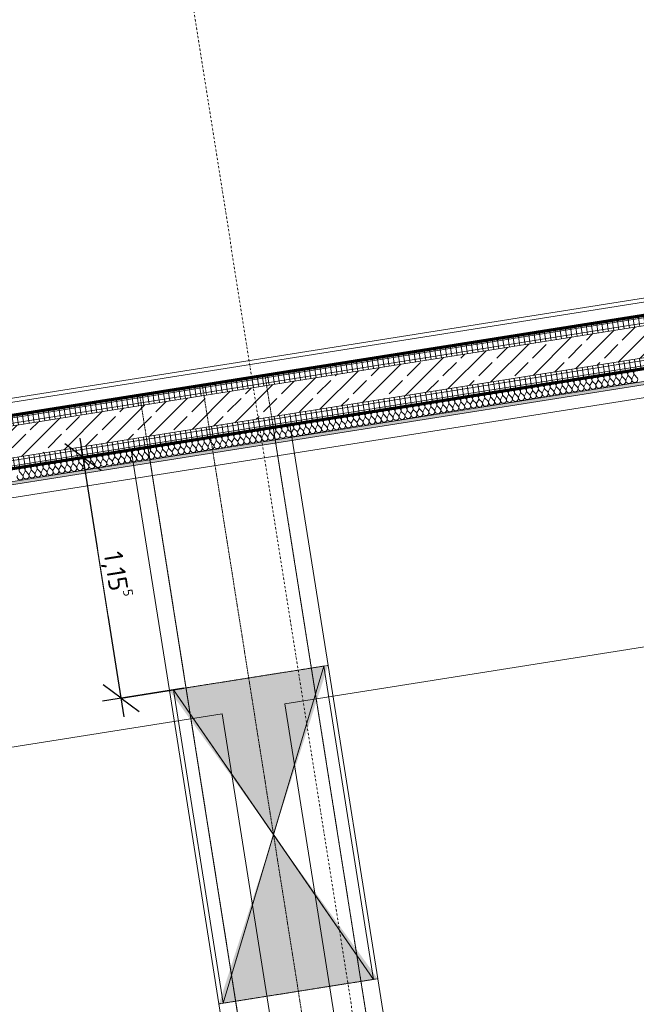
# Model space of a CAD drawing. Header units: millimetres. Extents: x 1523 to 75153, y -41886 to 10268.
# Tile 34 of 54: x 45813 to 48729, y -18203 to -13546. Entities that reach past the tile are written whole.
import ezdxf

# ---------------------------------------------------------------- set-up
doc = ezdxf.new("R2010")
doc.units = ezdxf.units.MM
for name, pattern in [('CAx_nichtHalbton', [20001.0584, 10000, -0.5292, 10000, -0.5292]), ('IMPORT-STRICHPUNKT _7_', [20, 10, -5, 0, -5]), ('IMPORT-VERDECKT _8_', [7.5, 5, -2.5]), ('Verdeckt 2x', [3.572, 2.3813, -1.1907])]:
    doc.linetypes.add(name, pattern=pattern)
for name, color, linetype, lineweight, true_color in [('50 A--Möblierung', 7, 'Continuous', 13, 0x656565), ('90 A--Achsraster _1_50_', 7, 'IMPORT-STRICHPUNKT _7_', 13, 0x656565), ('AD', 1, 'Continuous', 13, 0xff0000), ('Neubau_10 A--Wand innen _tragend_', 7, 'Continuous', 13, 0x656565), ('Neubau_10 VSI--Wärmeschutz _veritkal_', 7, 'Continuous', 13, 0x656565), ('Neubau_20 A--Gründungsbelag', 7, 'Continuous', 13, 0x656565), ('Neubau_20 A--Träger _ Deckenkonstruktion', 7, 'IMPORT-VERDECKT _8_', 13, 0x656565), ('Sockelbeschichtung Sprühnebel', 7, 'Continuous', 13, 0x656565), ('Xref_706_5_--_ÜP_-1_000_16_Übersichtsplan UG_IFC 2025_01_13_dwg', 7, 'Continuous', 13, 0x767676), ('XX', 7, 'Continuous', 18, 0x804040)]:
    doc.layers.add(name, color=color, linetype=linetype, lineweight=lineweight, true_color=true_color)
for name, color, linetype, lineweight in [('AD_Detail', 7, 'Continuous', 13), ('Ax-50_BM-Bem', 7, 'Continuous', 9), ('Ax_BM-Bem', 7, 'Continuous', 9), ('GB_HLS-OBJ', 7, 'Continuous', 18)]:
    doc.layers.add(name, color=color, linetype=linetype, lineweight=lineweight)
doc.styles.add('ISOCPEUR_2', font='isocpeur.ttf', dxfattribs={"height": 90})
doc.dimstyles.new('KI_1_8_mm_Isocpeur__cm_m__Aufrundung_auf_5_mm_ELT_Gesamtbemaßung', dxfattribs={"dimscale": 304.8, "dimtxt": 89.638306, "dimasz": 0.492126, "dimexe": 0.295276, "dimexo": 0.0625, "dimgap": 0.049213, "dimtad": 1, "dimlfac": 0.001, "dimrnd": 0.005, "dimzin": 0, "dimdsep": 46, "dimtxsty": 'ISOCPEUR_2', "dimblk1": 'OBLIQUE', "dimblk2": 'OBLIQUE', "dimsah": 1, "dimcen": 0.09, "dimdle": 0.295276, "dimadec": 0, "dimazin": 0, "dimtfac": 1, "dimtdec": 4, "dimtix": 1, "dimtmove": 0, "dimatfit": 3, "dimfxl": 0.984252, "dimfxlon": 1, "dimtvp": 1, "dimtfill": 1, "dimtolj": 1, "dimtzin": 0, "dimlwd": 25, "dimlwe": 25, "dimarcsym": 2})
pattern_1 = [(95.336, (0, 0), (24.891662, 2.324905), []), (185.336, (0, 0), (-2.324905, 24.891662), [])]

# ---------------------------------------------------------------- blocks, each defined once
blk = doc.blocks.new('SuD_WD_RB Allgemein - SuD_WD_RB Allgemein-V10-SuD_-1UG gesamt Plot  - Blatt 2')
at = {"layer": 'AD', "lineweight": 18}
blk.add_hatch(color=256, dxfattribs=at).paths.add_polyline_path([(-360, 0), (-720.1, -750), (0, -750)])
at = {"layer": 'AD_Detail', "lineweight": 18, "true_color": 0xff0000}
blk.add_hatch(color=1, dxfattribs=at).paths.add_polyline_path([(0, 750), (-720.1, 750), (-360, 0)])
at = {"layer": 'AD', "color": 7}
for p, q in [((-720.1, -750), (0, 750)), ((-720.1, 750), (0, -750)), ((-720.1, -750), (-720.1, 750)), ((-720.1, 750), (0, 750)), ((0, 750), (0, -750)), ((0, -750), (-720.1, -750))]:
    blk.add_line(p, q, dxfattribs=at)
at = {"layer": 'AD_Detail'}
for p, q in [((0, 750), (-720.1, 750)), ((-720.1, 750), (-360, 0)), ((-360, 0), (0, 750)), ((-360, 0), (-720.1, -750)), ((0, -750), (-360, 0)), ((-720.1, -750), (0, -750))]:
    blk.add_line(p, q, dxfattribs=at)
blk = doc.blocks.new('Xref_706_5_--_ÜP_-1_000_11_Übersichtsplan UG_IFC 2024_09_30_dwg__X371-41959943-SuD_-1UG gesamt Plot  - Blatt 2')
at = {"layer": 'Neubau_10 A--Wand innen _tragend_', "color": 9, "true_color": 0xcbcbcb}
for p, q in [((10628.3, -42382.6), (10617.3, -42391.7)), ((10629.4, -42405.4), (10617.6, -42397.4)), ((10629.7, -42411.2), (10618.7, -42420.2)), ((10630.7, -42434), (10618.9, -42426)), ((10631, -42439.7), (10620, -42448.8)), ((10632.1, -42462.5), (10620.3, -42454.5)), ((10632.3, -42468.2), (10621.3, -42477.3)), ((10633.4, -42491.1), (10621.6, -42483)), ((10633.7, -42496.8), (10622.6, -42505.9)), ((10634.7, -42519.6), (10622.9, -42511.6)), ((10635, -42525.3), (10624, -42534.4)), ((10636.1, -42548.1), (10624.2, -42540.1)), ((10636.3, -42553.9), (10625.3, -42563)), ((10637.4, -42576.7), (10625.6, -42568.7)), ((10637.7, -42582.4), (10626.6, -42591.5)), ((10638.7, -42605.2), (10626.9, -42597.2)), ((10639, -42610.9), (10628, -42620)), ((10640, -42633.8), (10628.2, -42625.7)), ((10640.3, -42639.5), (10629.3, -42648.6)), ((10641.4, -42662.3), (10629.6, -42654.3)), ((10641.6, -42668), (10630.6, -42677.1)), ((10642.7, -42690.9), (10630.9, -42682.8)), ((10643, -42696.6), (10632, -42705.7)), ((10644, -42719.4), (10632.2, -42711.4)), ((10644.3, -42725.1), (10633.3, -42734.2)), ((10645.4, -42747.9), (10633.6, -42739.9)), ((10645.6, -42753.6), (10634.6, -42762.7)), ((10646.7, -42776.5), (10634.9, -42768.4)), ((10647, -42782.2), (10635.9, -42791.3)), ((10648, -42805), (10636.2, -42797)), ((10648.3, -42810.7), (10637.3, -42819.8)), ((10649.4, -42833.6), (10637.5, -42825.5)), ((10649.6, -42839.3), (10638.6, -42848.4)), ((10650.7, -42862.1), (10638.9, -42854.1)), ((10651, -42867.8), (10639.9, -42876.9)), ((10652, -42890.6), (10640.2, -42882.6)), ((10652.3, -42896.3), (10641.3, -42905.4)), ((10653.3, -42919.2), (10641.5, -42911.1)), ((10653.6, -42924.9), (10642.6, -42934)), ((10654.7, -42947.7), (10642.9, -42939.7)), ((10654.9, -42953.4), (10643.9, -42962.5)), ((10656, -42976.3), (10644.2, -42968.2)), ((10656.3, -42982), (10645.3, -42991.1)), ((10657.3, -43004.8), (10645.5, -42996.8)), ((10657.6, -43010.5), (10646.6, -43019.6)), ((10658.7, -43033.3), (10646.9, -43025.3)), ((10658.9, -43039), (10647.9, -43048.1)), ((10660, -43061.9), (10648.2, -43053.8)), ((10660.3, -43067.6), (10649.2, -43076.7)), ((10661.3, -43090.4), (10649.5, -43082.4)), ((10661.6, -43096.1), (10650.6, -43105.2)), ((10662.7, -43119), (10650.8, -43110.9)), ((10662.9, -43124.7), (10651.9, -43133.8)), ((10664, -43147.5), (10652.2, -43139.5)), ((10664.3, -43153.2), (10653.2, -43162.3)), ((10665.3, -43176), (10653.5, -43168)), ((10665.6, -43181.7), (10654.6, -43190.8)), ((10666.6, -43204.6), (10654.8, -43196.5)), ((10666.9, -43210.3), (10655.9, -43219.4)), ((10668, -43233.1), (10656.2, -43225.1)), ((10668.2, -43238.8), (10657.2, -43247.9)), ((10669.3, -43261.7), (10657.5, -43253.6)), ((10669.6, -43267.4), (10658.6, -43276.5)), ((10670.6, -43290.2), (10658.8, -43282.2)), ((10670.9, -43295.9), (10659.9, -43305)), ((10672, -43318.7), (10660.2, -43310.7)), ((10672.2, -43324.4), (10661.2, -43333.5)), ((10673.3, -43347.3), (10661.5, -43339.3)), ((10673.6, -43353), (10662.5, -43362.1)), ((10674.6, -43375.8), (10662.8, -43367.8)), ((10674.9, -43381.5), (10663.9, -43390.6)), ((10676, -43404.4), (10664.1, -43396.3)), ((10676.2, -43410.1), (10665.2, -43419.2)), ((10677.3, -43432.9), (10665.5, -43424.9)), ((10677.6, -43438.6), (10666.5, -43447.7)), ((10678.6, -43461.4), (10666.8, -43453.4)), ((10678.9, -43467.2), (10667.9, -43476.2)), ((10679.9, -43490), (10668.1, -43482)), ((10680.2, -43495.7), (10669.2, -43504.8)), ((10681.3, -43518.5), (10669.5, -43510.5)), ((10681.5, -43524.2), (10670.5, -43533.3)), ((10682.6, -43547.1), (10670.8, -43539)), ((10682.9, -43552.8), (10671.9, -43561.9)), ((10683.9, -43575.6), (10672.1, -43567.6)), ((10684.2, -43581.3), (10673.2, -43590.4)), ((10685.3, -43604.1), (10673.5, -43596.1)), ((10685.5, -43609.9), (10674.5, -43618.9)), ((10686.6, -43632.7), (10674.8, -43624.7)), ((10686.9, -43638.4), (10675.8, -43647.5)), ((10687.9, -43661.2), (10676.1, -43653.2)), ((10688.2, -43666.9), (10677.2, -43676)), ((10689.3, -43689.8), (10677.4, -43681.7)), ((10689.5, -43695.5), (10678.5, -43704.6)), ((10690.6, -43718.3), (10678.8, -43710.3)), ((10690.9, -43724), (10679.8, -43733.1)), ((10691.9, -43746.8), (10680.1, -43738.8)), ((10692.2, -43752.6), (10681.2, -43761.7)), ((10693.2, -43775.4), (10681.4, -43767.4)), ((10693.5, -43781.1), (10682.5, -43790.2)), ((10694.6, -43803.9), (10682.8, -43795.9)), ((10694.8, -43809.6), (10683.8, -43818.7)), ((10695.9, -43832.5), (10684.1, -43824.4)), ((10696.2, -43838.2), (10685.2, -43847.3)), ((10697.2, -43861), (10685.4, -43853)), ((10697.5, -43866.7), (10686.5, -43875.8)), ((10698.6, -43889.6), (10686.8, -43881.5)), ((10698.8, -43895.3), (10687.8, -43904.4)), ((10699.9, -43918.1), (10688.1, -43910.1)), ((10700.2, -43923.8), (10689.1, -43932.9)), ((10701.2, -43946.6), (10689.4, -43938.6)), ((10701.5, -43952.3), (10690.5, -43961.4)), ((10702.6, -43975.2), (10690.7, -43967.1)), ((10702.8, -43980.9), (10691.8, -43990)), ((10703.9, -44003.7), (10692.1, -43995.7)), ((10704.2, -44009.4), (10693.1, -44018.5)), ((10705.2, -44032.3), (10693.4, -44024.2)), ((10705.5, -44038), (10694.5, -44047.1)), ((10706.5, -44060.8), (10694.7, -44052.8)), ((10706.8, -44066.5), (10695.8, -44075.6)), ((10707.9, -44089.3), (10696.1, -44081.3)), ((10708.1, -44095), (10697.1, -44104.1)), ((10709.2, -44117.9), (10697.4, -44109.8)), ((10709.5, -44123.6), (10698.5, -44132.7)), ((10710.5, -44146.4), (10698.7, -44138.4)), ((10710.8, -44152.1), (10699.8, -44161.2)), ((10711.9, -44175), (10700.1, -44166.9)), ((10712.1, -44180.7), (10701.1, -44189.8)), ((10713.2, -44203.5), (10701.4, -44195.5)), ((10713.5, -44209.2), (10702.4, -44218.3)), ((10714.5, -44232), (10702.7, -44224)), ((10714.8, -44237.7), (10703.8, -44246.8)), ((10715.9, -44260.6), (10704, -44252.5)), ((10716.1, -44266.3), (10705.1, -44275.4)), ((10717.2, -44289.1), (10705.4, -44281.1)), ((10717.5, -44294.8), (10706.4, -44303.9)), ((10718.5, -44317.7), (10706.7, -44309.6)), ((10718.8, -44323.4), (10707.8, -44332.5)), ((10719.8, -44346.2), (10708, -44338.2)), ((10720.1, -44351.9), (10709.1, -44361)), ((10721.2, -44374.7), (10709.4, -44366.7)), ((10721.4, -44380.4), (10710.4, -44389.5)), ((10722.5, -44403.3), (10710.7, -44395.2)), ((10722.8, -44409), (10711.8, -44418.1)), ((10723.8, -44431.8), (10712, -44423.8)), ((10724.1, -44437.5), (10713.1, -44446.6)), ((10725.2, -44460.4), (10713.4, -44452.3)), ((10725.4, -44466.1), (10714.4, -44475.2)), ((10726.5, -44488.9), (10714.7, -44480.9)), ((10726.8, -44494.6), (10715.7, -44503.7)), ((10727.8, -44517.4), (10716, -44509.4)), ((10728.1, -44523.1), (10717.1, -44532.2)), ((10729.2, -44546), (10717.3, -44538)), ((10729.4, -44551.7), (10718.4, -44560.8)), ((10730.5, -44574.5), (10718.7, -44566.5)), ((10730.8, -44580.2), (10719.7, -44589.3)), ((10731.8, -44603.1), (10720, -44595)), ((10732.1, -44608.8), (10721.1, -44617.9)), ((10733.1, -44631.6), (10721.3, -44623.6)), ((10733.4, -44637.3), (10722.4, -44646.4)), ((10734.5, -44660.1), (10722.7, -44652.1)), ((10734.7, -44665.9), (10723.7, -44674.9)), ((10735.8, -44688.7), (10724, -44680.7)), ((10736.1, -44694.4), (10725.1, -44703.5)), ((10737.1, -44717.2), (10725.3, -44709.2)), ((10737.4, -44722.9), (10726.4, -44732)), ((10738.5, -44745.8), (10726.7, -44737.7)), ((10738.7, -44751.5), (10727.7, -44760.6)), ((10739.8, -44774.3), (10728, -44766.3)), ((10740.1, -44780), (10729, -44789.1)), ((10741.1, -44802.8), (10729.3, -44794.8)), ((10741.4, -44808.6), (10730.4, -44817.6)), ((10742.5, -44831.4), (10730.6, -44823.4)), ((10742.7, -44837.1), (10731.7, -44846.2)), ((10743.8, -44859.9), (10732, -44851.9)), ((10744.1, -44865.6), (10733, -44874.7)), ((10745.1, -44888.5), (10733.3, -44880.4)), ((10745.4, -44894.2), (10734.4, -44903.3)), ((10746.4, -44917), (10734.6, -44909)), ((10746.7, -44922.7), (10735.7, -44931.8)), ((10747.8, -44945.5), (10736, -44937.5)), ((10748, -44951.3), (10737, -44960.3)), ((10749.1, -44974.1), (10737.3, -44966.1)), ((10749.4, -44979.8), (10738.4, -44988.9)), ((10750.4, -45002.6), (10738.6, -44994.6)), ((10750.7, -45008.3), (10739.7, -45017.4)), ((10751.8, -45031.2), (10740, -45023.1)), ((10752, -45036.9), (10741, -45046)), ((10753.1, -45059.7), (10741.3, -45051.7)), ((10753.4, -45065.4), (10742.3, -45074.5)), ((10754.4, -45088.2), (10742.6, -45080.2)), ((10754.7, -45094), (10743.7, -45103.1)), ((10755.8, -45116.8), (10743.9, -45108.8)), ((10756, -45122.5), (10745, -45131.6)), ((10757.1, -45145.3), (10745.3, -45137.3)), ((10757.4, -45151), (10746.3, -45160.1)), ((10758.4, -45173.9), (10746.6, -45165.8)), ((10758.7, -45179.6), (10747.7, -45188.7)), ((10759.7, -45202.4), (10747.9, -45194.4)), ((10760, -45208.1), (10749, -45217.2)), ((10761.1, -45231), (10749.3, -45222.9)), ((10761.3, -45236.7), (10750.3, -45245.8)), ((10762.4, -45259.5), (10750.6, -45251.5)), ((10762.7, -45265.2), (10751.7, -45274.3)), ((10763.7, -45288), (10751.9, -45280)), ((10764, -45293.7), (10753, -45302.8)), ((10765.1, -45316.6), (10753.3, -45308.5)), ((10765.3, -45322.3), (10754.3, -45331.4))]:
    blk.add_line(p, q, dxfattribs=at)
for centre, start, end in [((10608.2, -42380.7), 182.6681, 309.538), ((10609.6, -42409.2), 55.7982, 182.6681), ((10609.6, -42409.2), 182.6681, 309.538), ((10637.4, -42393.6), 235.7982, 129.538), ((10638.8, -42422.2), 235.7982, 129.538), ((10610.9, -42437.8), 55.7982, 182.6681), ((10610.9, -42437.8), 182.6681, 309.538), ((10612.2, -42466.3), 55.7982, 182.6681), ((10640.1, -42450.7), 235.7982, 129.538), ((10612.2, -42466.3), 182.6681, 309.538), ((10613.6, -42494.9), 55.7982, 182.6681), ((10613.6, -42494.9), 182.6681, 309.538), ((10614.9, -42523.4), 55.7982, 182.6681), ((10641.4, -42479.3), 235.7982, 129.538), ((10642.8, -42507.8), 235.7982, 129.538), ((10614.9, -42523.4), 182.6681, 309.538), ((10616.2, -42551.9), 55.7982, 182.6681), ((10616.2, -42551.9), 182.6681, 309.538), ((10644.1, -42536.3), 235.7982, 129.538), ((10645.4, -42564.9), 235.7982, 129.538), ((10617.5, -42580.5), 55.7982, 182.6681), ((10617.5, -42580.5), 182.6681, 309.538), ((10618.9, -42609), 55.7982, 182.6681), ((10646.7, -42593.4), 235.7982, 129.538), ((10618.9, -42609), 182.6681, 309.538), ((10620.2, -42637.6), 55.7982, 182.6681), ((10620.2, -42637.6), 182.6681, 309.538), ((10648.1, -42622), 235.7982, 129.538), ((10649.4, -42650.5), 235.7982, 129.538), ((10621.5, -42666.1), 55.7982, 182.6681), ((10621.5, -42666.1), 182.6681, 309.538), ((10622.9, -42694.6), 55.7982, 182.6681), ((10622.9, -42694.6), 182.6681, 309.538), ((10650.7, -42679), 235.7982, 129.538), ((10652.1, -42707.6), 235.7982, 129.538), ((10624.2, -42723.2), 55.7982, 182.6681), ((10624.2, -42723.2), 182.6681, 309.538), ((10625.5, -42751.7), 55.7982, 182.6681), ((10653.4, -42736.1), 235.7982, 129.538), ((10625.5, -42751.7), 182.6681, 309.538), ((10626.9, -42780.3), 55.7982, 182.6681), ((10626.9, -42780.3), 182.6681, 309.538), ((10654.7, -42764.7), 235.7982, 129.538), ((10656.1, -42793.2), 235.7982, 129.538), ((10628.2, -42808.8), 55.7982, 182.6681), ((10628.2, -42808.8), 182.6681, 309.538), ((10629.5, -42837.3), 55.7982, 182.6681), ((10657.4, -42821.7), 235.7982, 129.538), ((10658.7, -42850.3), 235.7982, 129.538), ((10629.5, -42837.3), 182.6681, 309.538), ((10630.8, -42865.9), 55.7982, 182.6681), ((10630.8, -42865.9), 182.6681, 309.538), ((10632.2, -42894.4), 55.7982, 182.6681), ((10660, -42878.8), 235.7982, 129.538), ((10632.2, -42894.4), 182.6681, 309.538), ((10633.5, -42923), 55.7982, 182.6681), ((10633.5, -42923), 182.6681, 309.538), ((10661.4, -42907.4), 235.7982, 129.538), ((10662.7, -42935.9), 235.7982, 129.538), ((10634.8, -42951.5), 55.7982, 182.6681), ((10634.8, -42951.5), 182.6681, 309.538), ((10636.2, -42980), 55.7982, 182.6681), ((10664, -42964.4), 235.7982, 129.538), ((10636.2, -42980), 182.6681, 309.538), ((10637.5, -43008.6), 55.7982, 182.6681), ((10637.5, -43008.6), 182.6681, 309.538), ((10665.4, -42993), 235.7982, 129.538), ((10666.7, -43021.5), 235.7982, 129.538), ((10638.8, -43037.1), 55.7982, 182.6681), ((10638.8, -43037.1), 182.6681, 309.538), ((10640.2, -43065.7), 55.7982, 182.6681), ((10640.2, -43065.7), 182.6681, 309.538), ((10668, -43050.1), 235.7982, 129.538), ((10669.4, -43078.6), 235.7982, 129.538), ((10641.5, -43094.2), 55.7982, 182.6681), ((10641.5, -43094.2), 182.6681, 309.538), ((10642.8, -43122.7), 55.7982, 182.6681), ((10670.7, -43107.1), 235.7982, 129.538), ((10642.8, -43122.7), 182.6681, 309.538), ((10644.1, -43151.3), 55.7982, 182.6681), ((10644.1, -43151.3), 182.6681, 309.538), ((10672, -43135.7), 235.7982, 129.538), ((10673.3, -43164.2), 235.7982, 129.538), ((10645.5, -43179.8), 55.7982, 182.6681), ((10645.5, -43179.8), 182.6681, 309.538), ((10646.8, -43208.4), 55.7982, 182.6681), ((10674.7, -43192.8), 235.7982, 129.538), ((10676, -43221.3), 235.7982, 129.538), ((10646.8, -43208.4), 182.6681, 309.538), ((10648.1, -43236.9), 55.7982, 182.6681), ((10648.1, -43236.9), 182.6681, 309.538), ((10649.5, -43265.4), 55.7982, 182.6681), ((10677.3, -43249.8), 235.7982, 129.538), ((10649.5, -43265.4), 182.6681, 309.538), ((10650.8, -43294), 55.7982, 182.6681), ((10650.8, -43294), 182.6681, 309.538), ((10678.7, -43278.4), 235.7982, 129.538), ((10680, -43306.9), 235.7982, 129.538), ((10652.1, -43322.5), 55.7982, 182.6681), ((10652.1, -43322.5), 182.6681, 309.538), ((10653.5, -43351.1), 55.7982, 182.6681), ((10681.3, -43335.5), 235.7982, 129.538), ((10653.5, -43351.1), 182.6681, 309.538), ((10654.8, -43379.6), 55.7982, 182.6681), ((10654.8, -43379.6), 182.6681, 309.538), ((10656.1, -43408.1), 55.7982, 182.6681), ((10682.7, -43364), 235.7982, 129.538), ((10684, -43392.5), 235.7982, 129.538), ((10656.1, -43408.1), 182.6681, 309.538), ((10657.4, -43436.7), 55.7982, 182.6681), ((10657.4, -43436.7), 182.6681, 309.538), ((10685.3, -43421.1), 235.7982, 129.538), ((10686.6, -43449.6), 235.7982, 129.538), ((10658.8, -43465.2), 55.7982, 182.6681), ((10658.8, -43465.2), 182.6681, 309.538), ((10660.1, -43493.8), 55.7982, 182.6681), ((10688, -43478.2), 235.7982, 129.538), ((10660.1, -43493.8), 182.6681, 309.538), ((10661.4, -43522.3), 55.7982, 182.6681), ((10661.4, -43522.3), 182.6681, 309.538), ((10689.3, -43506.7), 235.7982, 129.538), ((10690.6, -43535.3), 235.7982, 129.538), ((10662.8, -43550.9), 55.7982, 182.6681), ((10662.8, -43550.9), 182.6681, 309.538), ((10664.1, -43579.4), 55.7982, 182.6681), ((10664.1, -43579.4), 182.6681, 309.538), ((10692, -43563.8), 235.7982, 129.538), ((10693.3, -43592.3), 235.7982, 129.538), ((10665.4, -43607.9), 55.7982, 182.6681), ((10665.4, -43607.9), 182.6681, 309.538), ((10666.8, -43636.5), 55.7982, 182.6681), ((10694.6, -43620.9), 235.7982, 129.538), ((10666.8, -43636.5), 182.6681, 309.538), ((10668.1, -43665), 55.7982, 182.6681), ((10668.1, -43665), 182.6681, 309.538), ((10696, -43649.4), 235.7982, 129.538), ((10697.3, -43678), 235.7982, 129.538), ((10669.4, -43693.6), 55.7982, 182.6681), ((10669.4, -43693.6), 182.6681, 309.538), ((10670.7, -43722.1), 55.7982, 182.6681), ((10698.6, -43706.5), 235.7982, 129.538), ((10699.9, -43735), 235.7982, 129.538), ((10670.7, -43722.1), 182.6681, 309.538), ((10672.1, -43750.6), 55.7982, 182.6681), ((10672.1, -43750.6), 182.6681, 309.538), ((10673.4, -43779.2), 55.7982, 182.6681), ((10701.3, -43763.6), 235.7982, 129.538), ((10673.4, -43779.2), 182.6681, 309.538), ((10674.7, -43807.7), 55.7982, 182.6681), ((10674.7, -43807.7), 182.6681, 309.538), ((10702.6, -43792.1), 235.7982, 129.538), ((10703.9, -43820.7), 235.7982, 129.538), ((10676.1, -43836.3), 55.7982, 182.6681), ((10676.1, -43836.3), 182.6681, 309.538), ((10677.4, -43864.8), 55.7982, 182.6681), ((10705.3, -43849.2), 235.7982, 129.538), ((10677.4, -43864.8), 182.6681, 309.538), ((10678.7, -43893.3), 55.7982, 182.6681), ((10678.7, -43893.3), 182.6681, 309.538), ((10706.6, -43877.7), 235.7982, 129.538), ((10707.9, -43906.3), 235.7982, 129.538), ((10680.1, -43921.9), 55.7982, 182.6681), ((10680.1, -43921.9), 182.6681, 309.538), ((10681.4, -43950.4), 55.7982, 182.6681), ((10681.4, -43950.4), 182.6681, 309.538), ((10709.3, -43934.8), 235.7982, 129.538), ((10710.6, -43963.4), 235.7982, 129.538), ((10682.7, -43979), 55.7982, 182.6681), ((10682.7, -43979), 182.6681, 309.538), ((10684, -44007.5), 55.7982, 182.6681), ((10711.9, -43991.9), 235.7982, 129.538), ((10684, -44007.5), 182.6681, 309.538), ((10685.4, -44036), 55.7982, 182.6681), ((10685.4, -44036), 182.6681, 309.538), ((10713.2, -44020.4), 235.7982, 129.538), ((10714.6, -44049), 235.7982, 129.538), ((10686.7, -44064.6), 55.7982, 182.6681), ((10686.7, -44064.6), 182.6681, 309.538), ((10688, -44093.1), 55.7982, 182.6681), ((10715.9, -44077.5), 235.7982, 129.538), ((10717.2, -44106.1), 235.7982, 129.538), ((10688, -44093.1), 182.6681, 309.538), ((10689.4, -44121.7), 55.7982, 182.6681), ((10689.4, -44121.7), 182.6681, 309.538), ((10690.7, -44150.2), 55.7982, 182.6681), ((10718.6, -44134.6), 235.7982, 129.538), ((10690.7, -44150.2), 182.6681, 309.538), ((10692, -44178.7), 55.7982, 182.6681), ((10692, -44178.7), 182.6681, 309.538), ((10719.9, -44163.1), 235.7982, 129.538), ((10721.2, -44191.7), 235.7982, 129.538), ((10693.4, -44207.3), 55.7982, 182.6681), ((10693.4, -44207.3), 182.6681, 309.538), ((10694.7, -44235.8), 55.7982, 182.6681), ((10722.6, -44220.2), 235.7982, 129.538), ((10694.7, -44235.8), 182.6681, 309.538), ((10696, -44264.4), 55.7982, 182.6681), ((10696, -44264.4), 182.6681, 309.538), ((10697.3, -44292.9), 55.7982, 182.6681), ((10723.9, -44248.8), 235.7982, 129.538), ((10725.2, -44277.3), 235.7982, 129.538), ((10697.3, -44292.9), 182.6681, 309.538), ((10698.7, -44321.4), 55.7982, 182.6681), ((10698.7, -44321.4), 182.6681, 309.538), ((10726.5, -44305.8), 235.7982, 129.538), ((10727.9, -44334.4), 235.7982, 129.538), ((10700, -44350), 55.7982, 182.6681), ((10700, -44350), 182.6681, 309.538), ((10701.3, -44378.5), 55.7982, 182.6681), ((10729.2, -44362.9), 235.7982, 129.538), ((10701.3, -44378.5), 182.6681, 309.538), ((10702.7, -44407.1), 55.7982, 182.6681), ((10702.7, -44407.1), 182.6681, 309.538), ((10730.5, -44391.5), 235.7982, 129.538), ((10731.9, -44420), 235.7982, 129.538), ((10704, -44435.6), 55.7982, 182.6681), ((10704, -44435.6), 182.6681, 309.538), ((10705.3, -44464.1), 55.7982, 182.6681), ((10705.3, -44464.1), 182.6681, 309.538), ((10733.2, -44448.5), 235.7982, 129.538), ((10734.5, -44477.1), 235.7982, 129.538), ((10706.7, -44492.7), 55.7982, 182.6681), ((10706.7, -44492.7), 182.6681, 309.538), ((10708, -44521.2), 55.7982, 182.6681), ((10735.9, -44505.6), 235.7982, 129.538), ((10708, -44521.2), 182.6681, 309.538), ((10709.3, -44549.8), 55.7982, 182.6681), ((10709.3, -44549.8), 182.6681, 309.538), ((10737.2, -44534.2), 235.7982, 129.538), ((10738.5, -44562.7), 235.7982, 129.538), ((10710.6, -44578.3), 55.7982, 182.6681), ((10710.6, -44578.3), 182.6681, 309.538), ((10712, -44606.8), 55.7982, 182.6681), ((10739.8, -44591.2), 235.7982, 129.538), ((10712, -44606.8), 182.6681, 309.538), ((10713.3, -44635.4), 55.7982, 182.6681), ((10713.3, -44635.4), 182.6681, 309.538), ((10714.6, -44663.9), 55.7982, 182.6681), ((10741.2, -44619.8), 235.7982, 129.538), ((10742.5, -44648.3), 235.7982, 129.538), ((10714.6, -44663.9), 182.6681, 309.538), ((10716, -44692.5), 55.7982, 182.6681), ((10716, -44692.5), 182.6681, 309.538), ((10743.8, -44676.9), 235.7982, 129.538), ((10745.2, -44705.4), 235.7982, 129.538), ((10717.3, -44721), 55.7982, 182.6681), ((10717.3, -44721), 182.6681, 309.538), ((10718.6, -44749.5), 55.7982, 182.6681), ((10746.5, -44733.9), 235.7982, 129.538), ((10718.6, -44749.5), 182.6681, 309.538), ((10720, -44778.1), 55.7982, 182.6681), ((10720, -44778.1), 182.6681, 309.538), ((10747.8, -44762.5), 235.7982, 129.538), ((10749.2, -44791), 235.7982, 129.538), ((10721.3, -44806.6), 55.7982, 182.6681), ((10721.3, -44806.6), 182.6681, 309.538), ((10722.6, -44835.2), 55.7982, 182.6681), ((10722.6, -44835.2), 182.6681, 309.538), ((10750.5, -44819.6), 235.7982, 129.538), ((10751.8, -44848.1), 235.7982, 129.538), ((10723.9, -44863.7), 55.7982, 182.6681), ((10723.9, -44863.7), 182.6681, 309.538), ((10725.3, -44892.3), 55.7982, 182.6681), ((10753.1, -44876.7), 235.7982, 129.538), ((10725.3, -44892.3), 182.6681, 309.538), ((10726.6, -44920.8), 55.7982, 182.6681), ((10726.6, -44920.8), 182.6681, 309.538), ((10754.5, -44905.2), 235.7982, 129.538), ((10755.8, -44933.7), 235.7982, 129.538), ((10727.9, -44949.3), 55.7982, 182.6681), ((10727.9, -44949.3), 182.6681, 309.538), ((10729.3, -44977.9), 55.7982, 182.6681), ((10757.1, -44962.3), 235.7982, 129.538), ((10758.5, -44990.8), 235.7982, 129.538), ((10729.3, -44977.9), 182.6681, 309.538), ((10730.6, -45006.4), 55.7982, 182.6681), ((10730.6, -45006.4), 182.6681, 309.538), ((10731.9, -45035), 55.7982, 182.6681), ((10759.8, -45019.4), 235.7982, 129.538), ((10731.9, -45035), 182.6681, 309.538), ((10733.3, -45063.5), 55.7982, 182.6681), ((10733.3, -45063.5), 182.6681, 309.538), ((10761.1, -45047.9), 235.7982, 129.538), ((10762.5, -45076.4), 235.7982, 129.538), ((10734.6, -45092), 55.7982, 182.6681), ((10734.6, -45092), 182.6681, 309.538), ((10735.9, -45120.6), 55.7982, 182.6681), ((10763.8, -45105), 235.7982, 129.538), ((10735.9, -45120.6), 182.6681, 309.538), ((10737.2, -45149.1), 55.7982, 182.6681), ((10737.2, -45149.1), 182.6681, 309.538), ((10738.6, -45177.7), 55.7982, 182.6681), ((10765.1, -45133.5), 235.7982, 129.538), ((10766.4, -45162.1), 235.7982, 129.538), ((10738.6, -45177.7), 182.6681, 309.538), ((10739.9, -45206.2), 55.7982, 182.6681), ((10739.9, -45206.2), 182.6681, 309.538), ((10767.8, -45190.6), 235.7982, 129.538), ((10769.1, -45219.1), 235.7982, 129.538), ((10741.2, -45234.7), 55.7982, 182.6681), ((10741.2, -45234.7), 182.6681, 309.538), ((10742.6, -45263.3), 55.7982, 182.6681), ((10770.4, -45247.7), 235.7982, 129.538), ((10742.6, -45263.3), 182.6681, 309.538), ((10743.9, -45291.8), 55.7982, 182.6681), ((10743.9, -45291.8), 182.6681, 309.538), ((10771.8, -45276.2), 235.7982, 129.538), ((10773.1, -45304.8), 235.7982, 129.538), ((10745.2, -45320.4), 55.7982, 182.6681), ((10745.2, -45320.4), 182.6681, 309.538), ((10774.4, -45333.3), 235.7982, 129.538)]:
    blk.add_arc(centre, 14.3, start, end, dxfattribs=at)
blk = doc.blocks.new('Xref_706_5_--_ÜP_-1_000_11_Übersichtsplan UG_IFC 2024_09_30_dwg_Standard-Rastermarker_7-V2-SuD_-1UG gesamt Plot  - Blatt 2')
at = {"layer": '90 A--Achsraster _1_50_', "color": 9, "true_color": 0xcbcbcb}
blk.add_line((37913.7, 0), (93092.9, 0), dxfattribs=at)
blk = doc.blocks.new('Xref_706_5_--_ÜP_-1_000_11_Übersichtsplan UG_IFC 2024_09_30_dwg_Standard-Rastermarker_13-41960566-SuD_-1UG gesamt Plot  - Blatt 2')
at = {"layer": '90 A--Achsraster _1_50_', "color": 9, "true_color": 0xcbcbcb, "flags": 128}
blk.add_lwpolyline([(0, 0), (589.8, 0), (27910.2, 0), (28500, 0)], dxfattribs=at)
blk = doc.blocks.new('Xref_706_5_--_ÜP_-1_000_16_Übersichtsplan UG_IFC 2025_01_13_dwg-35469238-SuD_-1UG gesamt Plot  - Blatt 2')
at = {"layer": 'Neubau_10 A--Wand innen _tragend_', "true_color": 0xcbcbcb}
h = blk.add_hatch(dxfattribs=at)
h.set_pattern_fill('FP_4', color=9, style=0, pattern_type=2)
h.set_pattern_definition(pattern_1)
h.paths.add_polyline_path([(12802, -46648.5), (11992, -37976.2), (11942.2, -37980.8), (12752.2, -46653.1)])
h = blk.add_hatch(dxfattribs=at)
h.set_pattern_fill('FP_2', color=9, style=0, pattern_type=2)
h.set_pattern_definition([(131.336, (0, 0), (90.10192, 79.25683), []), (131.336, (-45.05, -39.63), (90.10192, 79.25683), [90, -30])])
h.paths.add_polyline_path([(12951.3, -46634.5), (12141.3, -37962.2), (11992, -37976.2), (12802, -46648.5)])
h = blk.add_hatch(dxfattribs=at)
h.set_pattern_fill('FP_4', color=9, style=0, pattern_type=2)
h.set_pattern_definition(pattern_1)
h.paths.add_polyline_path([(13001.1, -46629.9), (12191.1, -37957.6), (12141.3, -37962.2), (12951.3, -46634.5)])
h = blk.add_hatch(dxfattribs=at)
h.set_pattern_fill('FP_7', color=9, style=0, pattern_type=2)
h.set_pattern_definition([(86.336, (0, 0), (-86.42598, 5.53439), [0, -50]), (86.336, (-41.615, 27.72), (-86.42598, 5.53439), [0, -50])])
h.paths.add_polyline_path([(13075.8, -46622.9), (12265.8, -37950.6), (12250.8, -37952), (13060.9, -46624.3)])
at = {"layer": 'Neubau_20 A--Träger _ Deckenkonstruktion', "linetype": 'Continuous', "true_color": 0xededed}
h = blk.add_hatch(color=7, dxfattribs=at)
h.paths.add_polyline_path([(15420, -44003.5), (15418.1, -43983.5), (14637.9, -43694.9), (15359.7, -43979.7)])
h.paths.add_polyline_path([(15351.2, -43266.5), (15349.3, -43246.8), (14647.4, -43688.9), (15188.1, -43364.4)])
h = blk.add_hatch(color=7, dxfattribs=at)
h.paths.add_polyline_path([(14637.9, -43694.9), (14637.6, -43694.8), (13924.6, -44122.8), (13926.4, -44143), (14637.8, -43694.9)])
h.paths.add_polyline_path([(14627.5, -43690.8), (13855.8, -43386.3), (13857.6, -43405.8)])
at = {"layer": '50 A--Möblierung', "color": 9, "true_color": 0xcbcbcb, "flags": 128}
for points in [[(19500.1, -43090.1), (14023.9, -43601.6), (13777.5, -40963.1), (19253.6, -40451.6), (19007.2, -37813.1), (13531, -38324.6), (13777.5, -40963.1), (19253.6, -40451.6)], [(20020.9, -48665.8), (14544.7, -49177.3), (14298.3, -46538.8), (19774.4, -46027.3), (19528, -43388.8), (14051.8, -43900.3), (14298.3, -46538.8), (19774.4, -46027.3)]]:
    blk.add_lwpolyline(points, close=True, dxfattribs=at)
at = {"layer": 'Neubau_10 A--Wand innen _tragend_', "color": 9, "true_color": 0xcbcbcb}
for p, q in [((12802, -46648.5), (11992, -37976.2)), ((12951.3, -46634.5), (12141.3, -37962.2))]:
    blk.add_line(p, q, dxfattribs=at)
at = {"layer": 'Neubau_10 A--Wand innen _tragend_', "color": 9, "true_color": 0xcbcbcb, "flags": 128}
for points in [[(12265.8, -37950.6), (12264.4, -37935.7), (12189.7, -37942.7), (12191.1, -37957.6), (13001.1, -46629.9), (13002.5, -46644.8), (13077.2, -46637.8), (13075.8, -46622.9), (12265.8, -37950.6)], [(12740.6, -46528.7), (12752.2, -46653.1), (13060.9, -46624.3), (12250.8, -37952), (11942.2, -37980.8), (12726.6, -46379.3)]]:
    blk.add_lwpolyline(points, dxfattribs=at)
at = {"layer": 'Neubau_10 VSI--Wärmeschutz _veritkal_', "color": 9, "true_color": 0xcbcbcb, "flags": 128}
blk.add_lwpolyline([(11522.7, -33490.4), (11443.1, -33497.8), (11526.8, -34393.9), (11591.9, -35090.9), (11707.2, -36325.5), (11763, -36922.9), (12645.6, -46371.8), (12725.2, -46364.4)], close=True, dxfattribs=at)
for points in [[(14899.8, -38427.7), (24972.7, -37486.9), (25422.8, -42305.9), (15349.3, -43246.8), (13855.8, -43386.3), (12708.2, -43493.5), (12715.6, -43573.2), (25509.9, -42378.1), (25044.9, -37399.8), (12250.6, -38594.8), (12258, -38674.5), (13406.2, -38567.2), (14899.8, -38427.7)], [(25565.7, -42975.5), (12771.4, -44170.6), (12778.9, -44250.2), (13926.4, -44143), (15420, -44003.5)], [(15420, -44003.5), (25493.5, -43062.6), (25943.7, -47881.6), (15869.5, -48822.6), (14376, -48962.1), (13229, -49069.2), (13236.4, -49148.9), (26030.7, -47953.8), (25565.7, -42975.5)]]:
    blk.add_lwpolyline(points, dxfattribs=at)
at = {"layer": 'Neubau_20 A--Gründungsbelag', "color": 9, "true_color": 0xcbcbcb, "flags": 128}
blk.add_lwpolyline([(13001.1, -46629.9), (12752.2, -46653.1), (11942.2, -37980.8), (12191.1, -37957.6)], close=True, dxfattribs=at)
at = {"layer": 'Neubau_20 A--Träger _ Deckenkonstruktion', "color": 9, "true_color": 0xcbcbcb}
blk.add_line((12494.6, -43895.1), (25537.8, -42676.8), dxfattribs=at)
at = {"layer": 'Neubau_20 A--Träger _ Deckenkonstruktion', "color": 9, "true_color": 0xcbcbcb, "flags": 128}
blk.add_lwpolyline([(25509.9, -42378.1), (12466.7, -43596.4), (12522.5, -44193.8), (25565.7, -42975.5)], close=True, dxfattribs=at)
for points in [[(15420, -44003.5), (15412.6, -43923.9), (15356.8, -43326.5), (15349.3, -43246.8)], [(13855.8, -43386.3), (13863.2, -43466), (13919, -44063.4), (13926.4, -44143)]]:
    blk.add_lwpolyline(points, dxfattribs=at)
at = {"layer": 'Sockelbeschichtung Sprühnebel', "color": 9, "true_color": 0xcbcbcb}
blk.add_line((15118.7, -72633.4), (9986.9, -17693.4), dxfattribs=at)
at = {"layer": 'Sockelbeschichtung Sprühnebel', "color": 9, "true_color": 0xcbcbcb, "flags": 128}
blk.add_lwpolyline([(10436.6, -17722.2), (15333.6, -70149.9), (15413.3, -70142.4), (15649.1, -72667.4)], dxfattribs=at)
for name, p, rotation in [('Xref_706_5_--_ÜP_-1_000_11_Übersichtsplan UG_IFC 2024_09_30_dwg_Standard-Rastermarker_7-V2-SuD_-1UG gesamt Plot  - Blatt 2', (18705.3, -110386.7), 95.33628353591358), ('Xref_706_5_--_ÜP_-1_000_11_Übersichtsplan UG_IFC 2024_09_30_dwg__X371-41959943-SuD_-1UG gesamt Plot  - Blatt 2', (0, 0), 2.668141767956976), ('Xref_706_5_--_ÜP_-1_000_11_Übersichtsplan UG_IFC 2024_09_30_dwg_Standard-Rastermarker_13-41960566-SuD_-1UG gesamt Plot  - Blatt 2', (29128.2, -42103.6), 185.3362835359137)]:
    blk.add_blockref(name, p, dxfattribs=dict(rotation=rotation))
blk = doc.blocks.new('DIMBLOCK7-SuD_-1UG gesamt Plot  - Blatt 2')
at = {"layer": 'Ax-50_BM-Bem', "lineweight": 25}
for p, q in [((46306.9, -16843.7), (46098.2, -15525.8)), ((46112.3, -15614.7), (46026.5, -15552.4)), ((45816, -15661.7), (46201.2, -15600.6)), ((46112.3, -15614.7), (45816, -15661.7)), ((46112.3, -15614.7), (46198.1, -15677.1)), ((46589.2, -16707.9), (46204, -16768.9)), ((46292.9, -16754.8), (46207.1, -16692.5)), ((46292.9, -16754.8), (46589.2, -16707.9)), ((46292.9, -16754.8), (46378.7, -16817.2))]:
    blk.add_line(p, q, dxfattribs=at)
at = {"layer": 'Ax-50_BM-Bem', "color": 0, "lineweight": 25, "insert": (46315.9, -16052.5), "char_height": 90, "width": 271.061, "attachment_point": 1, "rotation": 279, "line_spacing_factor": 1.149209, "style": 'ISOCPEUR_2', "bg_fill": 3, "box_fill_scale": 1.25, "bg_fill_color": 256, "bg_fill_true_color": 13158600, "bg_fill_transparency": 0}
blk.add_mtext('1,15\\A2\\H0.5x;\\S5^  ;\\H2x;', dxfattribs=at)
blk = doc.blocks.new('_Oblique')
at = {"color": 0, "linetype": 'ByBlock', "lineweight": -2}
blk.add_line((-0.5, -0.5), (0.5, 0.5), dxfattribs=at)

msp = doc.modelspace()

# ---------------------------------------------------------------- linework, layer by layer
at = {"layer": 'XX', "color": 7, "linetype": 'CAx_nichtHalbton', "lineweight": 70, "true_color": 0xffffff}
for p, q in [((38162.461, -16875.619), (72664.654, -11411.008)), ((44212.437, -15664.281), (56998.08, -13639.234))]:
    msp.add_line(p, q, dxfattribs=at)
at = {"layer": 'XX', "color": 9, "linetype": 'Verdeckt 2x', "true_color": 0xc0c0c0}
for p, q in [((18164.802, -20041.167), (69450.974, -11918.235)), ((44212.437, -15664.281), (56998.08, -13639.234))]:
    msp.add_line(p, q, dxfattribs=at)

# ---------------------------------------------------------------- block references
at = {"layer": 'GB_HLS-OBJ', "rotation": 188.993808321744}
msp.add_blockref('SuD_WD_RB Allgemein - SuD_WD_RB Allgemein-V10-SuD_-1UG gesamt Plot  - Blatt 2', (46658.118, -17456.326), dxfattribs=at)
at = {"layer": 'Xref_706_5_--_ÜP_-1_000_16_Übersichtsplan UG_IFC 2025_01_13_dwg', "color": 9, "true_color": 0xcbcbcb, "rotation": 273.6637164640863}
msp.add_blockref('Xref_706_5_--_ÜP_-1_000_16_Übersichtsplan UG_IFC 2025_01_13_dwg-35469238-SuD_-1UG gesamt Plot  - Blatt 2', (89683.72, 0), dxfattribs=at)

# ---------------------------------------------------------------- next in the draw order: dimensions: what is measured, and where the dimension line sits
at = {"layer": 'Ax_BM-Bem', "lineweight": 25}
dim = msp.add_linear_dim(base=(46112.284, -15614.72), p1=(46589.166, -16707.898), p2=(45815.978, -15661.651), angle=279, text='\\A1;1,15\\Q;{\\A1;{\\H0.5x;\\S5^ ;}}', dimstyle='KI_1_8_mm_Isocpeur__cm_m__Aufrundung_auf_5_mm_ELT_Gesamtbemaßung', override={"dimpost": '<>', "dimfxl": 1300.943188}, dxfattribs=at)
dim.commit()
dim.dimension.update_dxf_attribs({"geometry": 'DIMBLOCK7-SuD_-1UG gesamt Plot  - Blatt 2', "text_midpoint": (46270.722, -16173.98)})

doc.saveas('drawing.dxf')
